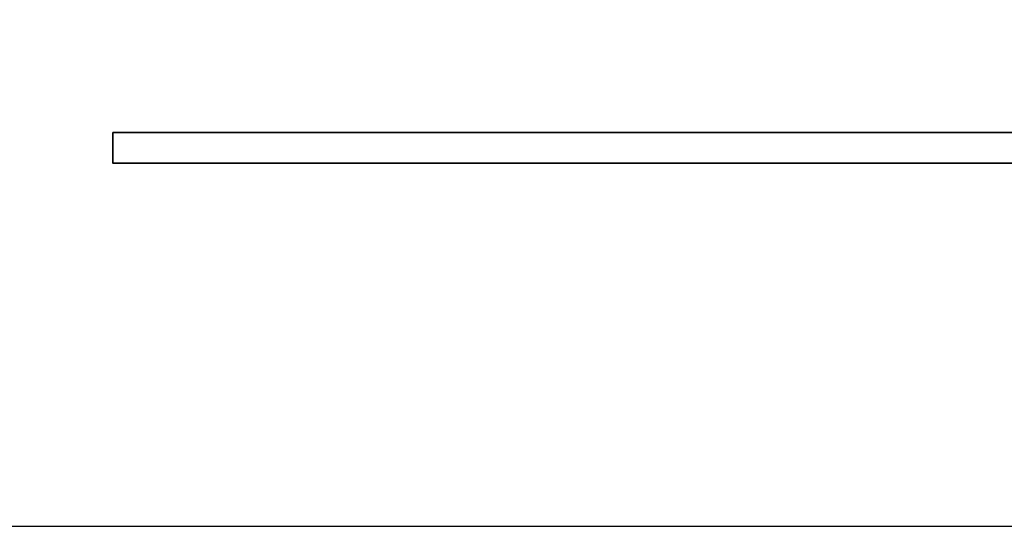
# Model space of a CAD drawing. Header units: millimetres. Extents: x -7 to 264, y -110 to -29.
# Tile 18 of 41: x 189.639 to 190.453, y -90.562 to -90.143. Entities that reach past the tile are written whole.
import ezdxf

# ---------------------------------------------------------------- set-up
doc = ezdxf.new("R2010")
doc.units = ezdxf.units.MM
doc.header["$LTSCALE"] = 0.15
for name, color, linetype in [('DIM', 4, 'CONTINUOUS'), ('layer 1', 7, 'CONTINUOUS'), ('OUT', 3, 'CONTINUOUS')]:
    doc.layers.add(name, color=color, linetype=linetype)

# ---------------------------------------------------------------- blocks, each defined once
blk = doc.blocks.new('TBI MOTION logo(完整正式版)')
at = {"layer": 'layer 1', "color": 22, "lineweight": 35}
blk.add_open_spline([(75.90875, -9.47875), (75.90875, -9.47875), (75.90875, -12.28625), (75.90875, -12.28625), (75.90875, -12.28625), (75.90875, -12.28625), (75.90875, -12.47875), (75.90875, -12.47875), (75.90875, -12.47875), (75.90875, -12.47875), (75.71625, -12.47875), (75.71625, -12.47875), (75.71625, -12.47875), (75.71625, -12.47875), (-88.32875, -12.47875), (-88.32875, -12.47875), (-88.32875, -12.47875), (-88.32875, -12.47875), (-88.32875, -13.29375), (-88.32875, -13.29375), (-88.32875, -13.29375), (-88.32875, -13.29375), (82.89125, -13.29375), (82.89125, -13.29375), (82.89125, -13.29375), (82.89125, -13.29375), (75.90875, -9.47875), (75.90875, -9.47875)], degree=3, knots=[0, 0, 0, 0, 0.14285714, 0.14285714, 0.14285714, 0.14285715, 0.28571429, 0.28571429, 0.28571429, 0.2857143, 0.42857143, 0.42857143, 0.42857143, 0.42857144, 0.57142857, 0.57142857, 0.57142857, 0.57142858, 0.71428571, 0.71428571, 0.71428571, 0.71428572, 0.85714286, 0.85714286, 0.85714286, 0.85714287, 1, 1, 1, 1], dxfattribs=at)

msp = doc.modelspace()

# ---------------------------------------------------------------- linework, layer by layer
at = {"layer": 'OUT', "color": 0}
msp.add_line((186.23433, -90.56203), (196.78023, -90.56203), dxfattribs=at)

# ---------------------------------------------------------------- block references
at = {"layer": 'DIM', "color": 0, "xscale": 0.0311283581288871, "yscale": 0.0311283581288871, "zscale": 0.0311283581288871}
msp.add_blockref('TBI MOTION logo(完整正式版)', (192.46538, -89.8479), dxfattribs=at)

doc.saveas('drawing.dxf')
